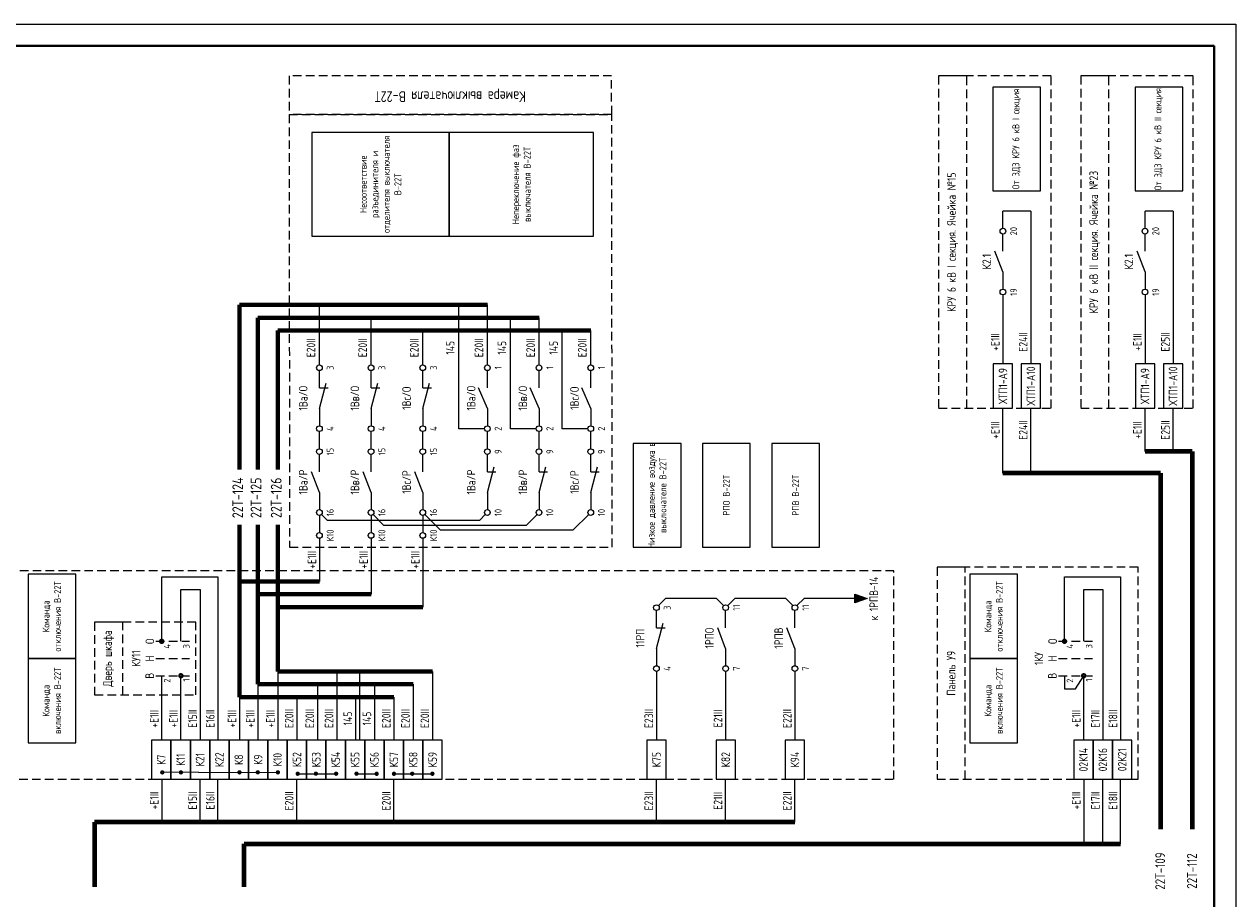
# Model space of a CAD drawing. Header units: millimetres. Extents: x 616 to 6446, y 2590 to 5711.
# Tile 21 of 50: x 3124 to 3405, y 3522 to 3725. Entities that reach past the tile are written whole.
import ezdxf
from ezdxf.enums import TextEntityAlignment as Align

# ---------------------------------------------------------------- set-up
doc = ezdxf.new("R2010")
doc.units = ezdxf.units.MM
doc.linetypes.add('JIS_02_2.0', pattern=[3, 2, -1])
doc.styles.add('SIMPLEX', font='GOST.ttf', dxfattribs={"height": 5})

msp = doc.modelspace()

# ---------------------------------------------------------------- hatches: boundary and pattern name
h = msp.add_hatch(color=256)
h.dxf.hatch_style = 1
h.paths.add_polyline_path([(3316.8, 3593.02), (3316.8, 3591.02), (3319.63, 3592.02)])

# ---------------------------------------------------------------- linework, layer by layer
for p, q in [((2811.23, 3725.35), (3405.23, 3725.35)), ((3405.23, 3725.35), (3405.23, 3305.35)), ((3351.15, 3677.97), (3351.15, 3681.97)), ((3357.65, 3681.97), (3351.15, 3681.97)), ((3357.65, 3681.97), (3357.65, 3646.51)), ((3384.15, 3677.97), (3384.15, 3681.97)), ((3390.65, 3681.97), (3384.15, 3681.97)), ((3390.65, 3681.97), (3390.65, 3646.51)), ((3351.15, 3672.65), (3351.15, 3676.65)), ((3384.15, 3672.65), (3384.15, 3676.65)), ((3351.15, 3667.84), (3349.31, 3672.65)), ((3384.15, 3667.84), (3382.31, 3672.65)), ((3351.15, 3667.84), (3351.15, 3663.84)), ((3384.15, 3667.84), (3384.15, 3663.84)), ((3351.15, 3662.51), (3351.15, 3646.51)), ((3384.15, 3662.51), (3384.15, 3646.51)), ((3192.43, 3646.25), (3192.43, 3660.22)), ((3224.77, 3631.45), (3224.77, 3660.22)), ((3231.43, 3646.25), (3231.43, 3660.22)), ((3204.43, 3646.25), (3204.43, 3657.22)), ((3236.77, 3631.45), (3236.77, 3657.22)), ((3243.43, 3646.25), (3243.43, 3657.22)), ((3216.43, 3646.25), (3216.43, 3654.22)), ((3248.77, 3631.45), (3248.77, 3654.22)), ((3255.43, 3646.25), (3255.43, 3654.22)), ((3192.43, 3640.92), (3192.43, 3644.92)), ((3204.43, 3640.92), (3204.43, 3644.92)), ((3216.43, 3640.92), (3216.43, 3644.92)), ((3231.43, 3640.92), (3231.43, 3644.92)), ((3243.43, 3640.92), (3243.43, 3644.92)), ((3255.43, 3640.92), (3255.43, 3644.92)), ((3192.43, 3636.12), (3194.02, 3641.98)), ((3192.43, 3640.92), (3194.43, 3640.92)), ((3204.43, 3636.12), (3206.02, 3641.98)), ((3204.43, 3640.92), (3206.43, 3640.92)), ((3216.43, 3636.12), (3218.02, 3641.98)), ((3216.43, 3640.92), (3218.43, 3640.92)), ((3231.43, 3636.12), (3229.4, 3640.92)), ((3243.43, 3636.12), (3241.4, 3640.92)), ((3255.43, 3636.12), (3253.4, 3640.92)), ((3192.43, 3636.12), (3192.43, 3632.12)), ((3204.43, 3636.12), (3204.43, 3632.12)), ((3216.43, 3636.12), (3216.43, 3632.12)), ((3231.43, 3636.12), (3231.43, 3632.12)), ((3243.43, 3636.12), (3243.43, 3632.12)), ((3255.43, 3636.12), (3255.43, 3632.12)), ((3351.15, 3621.13), (3351.15, 3636.19)), ((3357.65, 3621.13), (3357.65, 3636.19)), ((3384.15, 3626.13), (3384.15, 3636.19)), ((3390.65, 3626.13), (3390.65, 3636.19)), ((3192.43, 3626.79), (3192.43, 3630.79)), ((3204.43, 3626.79), (3204.43, 3630.79)), ((3216.43, 3626.79), (3216.43, 3630.79)), ((3230.77, 3631.45), (3224.77, 3631.45)), ((3231.43, 3626.79), (3231.43, 3630.79)), ((3242.77, 3631.45), (3236.77, 3631.45)), ((3243.43, 3626.79), (3243.43, 3630.79)), ((3254.77, 3631.45), (3248.77, 3631.45)), ((3255.43, 3626.79), (3255.43, 3630.79)), ((3192.43, 3621.46), (3192.43, 3625.46)), ((3204.43, 3621.46), (3204.43, 3625.46)), ((3216.43, 3621.46), (3216.43, 3625.46)), ((3231.43, 3621.46), (3231.43, 3625.46)), ((3243.43, 3621.46), (3243.43, 3625.46)), ((3255.43, 3621.46), (3255.43, 3625.46)), ((3192.43, 3616.65), (3190.59, 3621.46)), ((3204.43, 3616.65), (3202.59, 3621.46)), ((3216.43, 3616.65), (3214.59, 3621.46)), ((3231.43, 3616.65), (3233.04, 3622.61)), ((3231.43, 3621.46), (3233.43, 3621.46)), ((3243.43, 3616.65), (3245.04, 3622.61)), ((3243.43, 3621.46), (3245.43, 3621.46)), ((3255.43, 3616.65), (3257.04, 3622.61)), ((3255.43, 3621.46), (3257.43, 3621.46)), ((3192.43, 3616.65), (3192.43, 3612.65)), ((3204.43, 3616.65), (3204.43, 3612.65)), ((3216.43, 3616.65), (3216.43, 3612.65)), ((3231.43, 3616.65), (3231.43, 3612.65)), ((3243.43, 3616.65), (3243.43, 3612.65)), ((3255.43, 3616.65), (3255.43, 3612.65)), ((3192.43, 3611.33), (3192.43, 3607.33)), ((3192.9, 3611.52), (3194.2, 3610.22)), ((3194.2, 3610.22), (3229.66, 3610.22)), ((3204.43, 3611.33), (3204.43, 3607.33)), ((3204.9, 3611.52), (3207.35, 3609.07)), ((3216.43, 3611.33), (3216.43, 3607.33)), ((3216.9, 3611.52), (3220.46, 3607.95)), ((3230.96, 3611.52), (3229.66, 3610.22)), ((3242.96, 3611.52), (3240.51, 3609.07)), ((3254.96, 3611.52), (3251.39, 3607.95)), ((3207.35, 3609.07), (3240.51, 3609.07)), ((3220.46, 3607.95), (3251.39, 3607.95)), ((3192.43, 3606), (3192.43, 3596)), ((3204.43, 3606), (3204.43, 3593)), ((3216.43, 3606), (3216.43, 3590)), ((3155.81, 3582.09), (3155.81, 3597.09)), ((3155.81, 3597.09), (3168.81, 3597.09)), ((3168.81, 3597.09), (3168.81, 3559.1)), ((3365.45, 3582.09), (3365.45, 3597.09)), ((3365.45, 3597.09), (3378.45, 3597.09)), ((3378.45, 3597.09), (3378.45, 3559.1)), ((3160.27, 3582.09), (3160.27, 3594.09)), ((3160.27, 3594.09), (3164.72, 3594.09)), ((3164.72, 3594.09), (3164.72, 3559.1)), ((3316.8, 3591.02), (3316.8, 3593.02)), ((3316.8, 3593.02), (3319.63, 3592.02)), ((3369.91, 3582.09), (3369.91, 3594.09)), ((3369.91, 3594.09), (3374.36, 3594.09)), ((3374.36, 3594.09), (3374.36, 3559.1)), ((3271.17, 3590.37), (3272.82, 3592.02)), ((3284.65, 3592.02), (3272.82, 3592.02)), ((3286.3, 3590.37), (3284.65, 3592.02)), ((3287.24, 3590.37), (3288.89, 3592.02)), ((3300.72, 3592.02), (3288.89, 3592.02)), ((3302.37, 3590.37), (3300.72, 3592.02)), ((3303.31, 3590.37), (3304.97, 3592.02)), ((3316.8, 3592.02), (3304.97, 3592.02)), ((3319.63, 3592.02), (3316.8, 3591.02)), ((3270.7, 3585.23), (3270.7, 3589.23)), ((3286.77, 3585.23), (3286.77, 3589.23)), ((3302.84, 3585.23), (3302.84, 3589.23)), ((3270.7, 3580.43), (3272.26, 3586.29)), ((3270.7, 3585.23), (3272.7, 3585.23)), ((3286.77, 3580.43), (3284.93, 3585.23)), ((3302.84, 3580.43), (3301.01, 3585.23)), ((3270.7, 3580.43), (3270.7, 3576.43)), ((3286.77, 3580.43), (3286.77, 3576.43)), ((3302.84, 3580.43), (3302.84, 3576.43)), ((3155.81, 3559.1), (3155.81, 3574.1)), ((3160.27, 3559.1), (3160.27, 3574.1)), ((3182.79, 3575.1), (3182.79, 3559.1)), ((3196.45, 3575.1), (3196.45, 3559.1)), ((3201.74, 3575.1), (3201.74, 3559.1)), ((3218.7, 3575.1), (3218.7, 3559.1)), ((3270.7, 3575.1), (3270.7, 3559.1)), ((3286.77, 3575.1), (3286.77, 3559.1)), ((3302.84, 3575.1), (3302.84, 3559.1)), ((3365.45, 3574.09), (3365.45, 3571.06)), ((3368, 3571.06), (3369.91, 3574.09)), ((3369.91, 3559.1), (3369.91, 3574.1)), ((3178.1, 3572.1), (3178.1, 3559.1)), ((3191.96, 3572.1), (3191.96, 3559.1)), ((3205.24, 3572.1), (3205.24, 3559.1)), ((3214.19, 3572.1), (3214.19, 3559.1)), ((3365.45, 3571.06), (3368, 3571.06)), ((3173.87, 3569.1), (3173.87, 3559.1)), ((3187.2, 3569.1), (3187.2, 3559.1)), ((3200.8, 3569.1), (3200.8, 3559.1)), ((3209.75, 3569.1), (3209.75, 3559.1)), ((3164.33, 3551.67), (3156.22, 3551.66)), ((3164.33, 3551.67), (3182.79, 3551.66)), ((3187.39, 3551.35), (3196.31, 3551.35)), ((3201.04, 3551.35), (3205.73, 3551.34)), ((3209.75, 3551.34), (3218.67, 3551.34)), ((3155.81, 3550.1), (3155.81, 3540.1)), ((3164.72, 3540.1), (3164.72, 3550.1)), ((3168.81, 3540.1), (3168.81, 3550.1)), ((3187.2, 3540.1), (3187.2, 3550.1)), ((3209.75, 3540.1), (3209.75, 3550.1)), ((3270.7, 3540.1), (3270.7, 3550.1)), ((3286.77, 3540.1), (3286.77, 3550.1)), ((3302.84, 3540.1), (3302.84, 3550.1)), ((3369.91, 3550.1), (3369.91, 3535.1)), ((3374.36, 3535.1), (3374.36, 3550.1)), ((3378.45, 3535.1), (3378.45, 3550.1))]:
    msp.add_line(p, q)
at = {"lineweight": 40}
for p, q in [((2831.23, 3720.35), (3400.23, 3720.35)), ((3400.23, 3720.35), (3400.23, 3310.35))]:
    msp.add_line(p, q, dxfattribs=at)
at = {"lineweight": 70}
for p, q in [((3173.87, 3621.96), (3173.87, 3660.22)), ((3173.87, 3660.22), (3231.43, 3660.22)), ((3178.1, 3621.96), (3178.1, 3657.22)), ((3178.1, 3657.22), (3243.43, 3657.22)), ((3182.79, 3621.96), (3182.79, 3654.22)), ((3182.79, 3654.22), (3255.43, 3654.22)), ((3173.87, 3569.1), (3173.87, 3609.1)), ((3178.1, 3572.1), (3178.1, 3609.1)), ((3182.79, 3575.1), (3182.79, 3609.1)), ((3192.43, 3596), (3173.87, 3596)), ((3204.43, 3593), (3178.1, 3593)), ((3216.43, 3590), (3182.79, 3590)), ((3218.7, 3575.1), (3182.79, 3575.1)), ((3214.19, 3572.1), (3178.1, 3572.1)), ((3209.75, 3569.1), (3173.87, 3569.1))]:
    msp.add_line(p, q, dxfattribs=at)
at = {"lineweight": 80}
for p, q in [((3395.13, 3626.13), (3384.15, 3626.13)), ((3395.13, 3626.13), (3395.13, 3538.51)), ((3387.75, 3621.13), (3351.15, 3621.13)), ((3387.75, 3621.13), (3387.75, 3538.51)), ((3302.86, 3540.1), (3140.21, 3540.1)), ((3140.21, 3540.1), (3140.21, 3525.09)), ((3174.94, 3535.1), (3378.45, 3535.1)), ((3174.94, 3525.09), (3174.94, 3535.1))]:
    msp.add_line(p, q, dxfattribs=at)
at = {"linetype": 'JIS_02_2.0'}
for p, q in [((3154.45, 3582.09), (3162.3, 3582.09)), ((3154.45, 3582.09), (3159.46, 3582.09)), ((3364.09, 3582.09), (3371.93, 3582.09)), ((3364.09, 3582.09), (3369.09, 3582.09)), ((3154.45, 3578.09), (3162.3, 3578.09)), ((3154.45, 3578.09), (3159.46, 3578.09)), ((3364.09, 3578.09), (3371.93, 3578.09)), ((3364.09, 3578.09), (3369.09, 3578.09)), ((3154.45, 3574.09), (3162.3, 3574.09)), ((3154.45, 3574.09), (3159.46, 3574.09)), ((3364.09, 3574.09), (3371.93, 3574.09)), ((3364.09, 3574.09), (3369.09, 3574.09))]:
    msp.add_line(p, q, dxfattribs=at)
at = {"color": 32, "linetype": 'JIS_02_2.0', "true_color": 0xcd6928}
for points in [[(3185.37, 3704.39), (3260.3, 3704.39), (3260.29, 3713.33), (3185.37, 3713.33)], [(3336.21, 3713.33), (3336.21, 3636.19), (3362.35, 3636.19), (3362.35, 3713.33)], [(3336.21, 3713.33), (3336.21, 3636.19), (3342.78, 3636.19), (3342.78, 3713.33)], [(3369.21, 3713.33), (3369.21, 3636.19), (3395.35, 3636.19), (3395.35, 3713.33)], [(3369.21, 3713.33), (3369.21, 3636.19), (3375.78, 3636.19), (3375.78, 3713.33)], [(3185.37, 3704.39), (3185.51, 3603.95), (3260.44, 3603.95), (3260.3, 3704.39)], [(3116.7, 3598.44), (3116.7, 3550.1), (3325.85, 3550.1), (3325.85, 3598.44)], [(3335.85, 3599.27), (3335.85, 3550.1), (3382.57, 3550.1), (3382.57, 3599.27)], [(3335.85, 3599.27), (3335.85, 3550.1), (3342.41, 3550.1), (3342.41, 3599.27)], [(3140.21, 3586.52), (3140.21, 3569.68), (3163.71, 3569.68), (3163.71, 3586.52)], [(3140.21, 3586.52), (3140.21, 3569.68), (3146.78, 3569.68), (3146.78, 3586.52)]]:
    msp.add_lwpolyline(points, close=True, dxfattribs=at)
at = {"color": 7}
for points in [[(3359.91, 3686.64), (3359.91, 3710.71), (3348.84, 3710.71), (3348.84, 3686.64)], [(3392.91, 3686.64), (3392.91, 3710.71), (3381.84, 3710.71), (3381.84, 3686.64)], [(3222.58, 3676.15), (3222.58, 3700.22), (3190.69, 3700.22), (3190.69, 3676.15)], [(3256.11, 3676.15), (3256.11, 3700.22), (3222.58, 3700.22), (3222.58, 3676.15)], [(3276.4, 3603.95), (3276.4, 3628.02), (3265.32, 3628.02), (3265.32, 3603.95)], [(3292.47, 3603.95), (3292.47, 3628.02), (3281.4, 3628.02), (3281.4, 3603.95)], [(3308.54, 3603.95), (3308.54, 3628.02), (3297.47, 3628.02), (3297.47, 3603.95)], [(3135.83, 3578.09), (3135.83, 3597.68), (3124.76, 3597.68), (3124.76, 3578.09)], [(3354.54, 3578.09), (3354.54, 3597.68), (3343.47, 3597.68), (3343.47, 3578.09)], [(3135.83, 3558.5), (3135.83, 3578.09), (3124.76, 3578.09), (3124.76, 3558.5)], [(3354.54, 3558.5), (3354.54, 3578.09), (3343.47, 3578.09), (3343.47, 3558.5)]]:
    msp.add_lwpolyline(points, close=True, dxfattribs=at)
for points in [[(3353.41, 3636.19), (3353.41, 3646.51), (3348.91, 3646.51), (3348.91, 3636.19)], [(3359.91, 3636.19), (3359.91, 3646.51), (3355.41, 3646.51), (3355.41, 3636.19)], [(3386.41, 3636.19), (3386.41, 3646.51), (3381.91, 3646.51), (3381.91, 3636.19)], [(3392.91, 3636.19), (3392.91, 3646.51), (3388.41, 3646.51), (3388.41, 3636.19)], [(3157.96, 3550.1), (3157.96, 3559.1), (3153.46, 3559.1), (3153.46, 3550.1)], [(3162.46, 3550.1), (3162.46, 3559.1), (3157.96, 3559.1), (3157.96, 3550.1)], [(3166.96, 3550.1), (3166.96, 3559.1), (3162.46, 3559.1), (3162.46, 3550.1)], [(3171.46, 3550.1), (3171.46, 3559.1), (3166.96, 3559.1), (3166.96, 3550.1)], [(3175.96, 3550.1), (3175.96, 3559.1), (3171.46, 3559.1), (3171.46, 3550.1)], [(3180.46, 3550.1), (3180.46, 3559.1), (3175.96, 3559.1), (3175.96, 3550.1)], [(3184.96, 3550.1), (3184.96, 3559.1), (3180.46, 3559.1), (3180.46, 3550.1)], [(3189.46, 3550.1), (3189.46, 3559.1), (3184.96, 3559.1), (3184.96, 3550.1)], [(3193.96, 3550.1), (3193.96, 3559.1), (3189.46, 3559.1), (3189.46, 3550.1)], [(3198.46, 3550.1), (3198.46, 3559.1), (3193.96, 3559.1), (3193.96, 3550.1)], [(3202.96, 3550.1), (3202.96, 3559.1), (3198.46, 3559.1), (3198.46, 3550.1)], [(3207.46, 3550.1), (3207.46, 3559.1), (3202.96, 3559.1), (3202.96, 3550.1)], [(3211.96, 3550.1), (3211.96, 3559.1), (3207.46, 3559.1), (3207.46, 3550.1)], [(3216.46, 3550.1), (3216.46, 3559.1), (3211.96, 3559.1), (3211.96, 3550.1)], [(3220.96, 3550.1), (3220.96, 3559.1), (3216.46, 3559.1), (3216.46, 3550.1)], [(3272.96, 3550.1), (3272.96, 3559.1), (3268.46, 3559.1), (3268.46, 3550.1)], [(3289.03, 3550.1), (3289.03, 3559.1), (3284.53, 3559.1), (3284.53, 3550.1)], [(3305.1, 3550.1), (3305.1, 3559.1), (3300.6, 3559.1), (3300.6, 3550.1)], [(3372.1, 3550.1), (3372.1, 3559.1), (3367.6, 3559.1), (3367.6, 3550.1)], [(3376.6, 3550.1), (3376.6, 3559.1), (3372.1, 3559.1), (3372.1, 3550.1)], [(3381.1, 3550.1), (3381.1, 3559.1), (3376.6, 3559.1), (3376.6, 3550.1)]]:
    msp.add_lwpolyline(points, close=True)
for points, const_width in [([(3155.81, 3581.71, 1), (3155.81, 3582.46, 1)], 0.5), ([(3365.45, 3581.71, 1), (3365.45, 3582.46, 1)], 0.5), ([(3160.27, 3573.72, 1), (3160.27, 3574.47, 1)], 0.5), ([(3369.91, 3573.72, 1), (3369.91, 3574.47, 1)], 0.5), ([(3155.67, 3551.66, 1), (3156.22, 3551.66, 1)], 0.45), ([(3160, 3551.66, 1), (3160.55, 3551.66, 1)], 0.45), ([(3173.59, 3551.66, 1), (3174.14, 3551.66, 1)], 0.45), ([(3177.83, 3551.67, 1), (3178.38, 3551.67, 1)], 0.45), ([(3182.51, 3551.66, 1), (3183.06, 3551.66, 1)], 0.45), ([(3187.11, 3551.35, 1), (3187.66, 3551.35, 1)], 0.45), ([(3191.35, 3551.36, 1), (3191.9, 3551.36, 1)], 0.45), ([(3196.03, 3551.35, 1), (3196.58, 3551.35, 1)], 0.45), ([(3200.77, 3551.35, 1), (3201.32, 3551.35, 1)], 0.45), ([(3205.45, 3551.34, 1), (3206, 3551.34, 1)], 0.45), ([(3209.47, 3551.34, 1), (3210.02, 3551.34, 1)], 0.45), ([(3213.71, 3551.35, 1), (3214.26, 3551.35, 1)], 0.45), ([(3218.39, 3551.34, 1), (3218.94, 3551.34, 1)], 0.45)]:
    msp.add_lwpolyline(points, format="xyb", close=True, dxfattribs=dict(const_width=const_width))
for centre in [(3351.15, 3677.31), (3384.15, 3677.31), (3351.15, 3663.18), (3384.15, 3663.18), (3192.43, 3645.59), (3204.43, 3645.59), (3216.43, 3645.59), (3231.43, 3645.59), (3243.43, 3645.59), (3255.43, 3645.59), (3192.43, 3631.45), (3204.43, 3631.45), (3216.43, 3631.45), (3231.43, 3631.45), (3243.43, 3631.45), (3255.43, 3631.45), (3192.43, 3626.12), (3204.43, 3626.12), (3216.43, 3626.12), (3231.43, 3626.12), (3243.43, 3626.12), (3255.43, 3626.12), (3192.43, 3611.99), (3204.43, 3611.99), (3216.43, 3611.99), (3231.43, 3611.99), (3243.43, 3611.99), (3255.43, 3611.99), (3192.43, 3606.66), (3204.43, 3606.66), (3216.43, 3606.66), (3270.7, 3589.9), (3286.77, 3589.9), (3302.84, 3589.9), (3270.7, 3575.76), (3286.77, 3575.76), (3302.84, 3575.76)]:
    msp.add_circle(centre, 0.663)

# ---------------------------------------------------------------- texts
at = {"color": 4, "style": 'SIMPLEX'}
for s, height, p in [('22Т-124', 2.5, (3174.72, 3615.4)), ('22Т-125', 2.5, (3178.96, 3615.4)), ('22Т-126', 2.5, (3183.64, 3615.4)), ('22Т-109', 2.304, (3388.83, 3528.75)), ('22Т-112', 2.304, (3396.21, 3528.75))]:
    msp.add_text(s, height=height, rotation=90, dxfattribs=at).set_placement(p, align=Align.CENTER)
at = {"style": 'SIMPLEX'}
for s, insert, char_height, width, attachment_point, rotation in [('Камера выключателя В-22Т', (3222.83, 3708.86), 2.5, 74.9151, 5, 180), ('КРУ 6 кВ I секция. Ячейка №15', (3339.49, 3674.76), 2, 77.1401, 5, 90), ('КРУ 6 кВ II секция. Ячейка №23', (3372.5, 3674.76), 2, 77.1401, 5, 90), ('К2.1', (3347.39, 3670.24), 2, 4.808, 5, 90), ('К2.1', (3380.39, 3670.24), 2, 4.808, 5, 90), ('E20II', (3190.47, 3650.23), 2, 7.9662, 5, 90), ('E20II', (3202.47, 3650.23), 2, 7.9662, 5, 90), ('E20II', (3214.47, 3650.23), 2, 7.9662, 5, 90), ('145', (3222.8, 3650.23), 2, 7.9662, 5, 90), ('E20II', (3229.47, 3650.23), 2, 7.9662, 5, 90), ('145', (3234.8, 3650.23), 2, 7.9662, 5, 90), ('E20II', (3241.47, 3650.23), 2, 7.9662, 5, 90), ('145', (3246.8, 3650.23), 2, 7.9662, 5, 90), ('E20II', (3253.47, 3650.23), 2, 7.9662, 5, 90), ('+Е1II', (3349.36, 3651.58), 2, 10, 5, 90), ('Е24II', (3355.86, 3651.58), 2, 10, 5, 90), ('+Е1II', (3382.37, 3651.58), 2, 10, 5, 90), ('Е25II', (3388.87, 3651.58), 2, 10, 5, 90), ('ХТП1-А9', (3351.16, 3641.35), 2, 10.3212, 5, 90), ('ХТП1-А10', (3357.66, 3641.35), 2, 10.3212, 5, 90), ('ХТП1-А9', (3384.16, 3641.35), 2, 10.3212, 5, 90), ('ХТП1-А10', (3390.66, 3641.35), 2, 10.3212, 5, 90), ('1Ва/О', (3188.67, 3638.52), 2, 4.808, 5, 90), ('1Вв/О', (3200.67, 3638.52), 2, 4.808, 5, 90), ('1Вс/О', (3212.67, 3638.52), 2, 4.808, 5, 90), ('1Ва/О', (3227.67, 3638.52), 2, 4.808, 5, 90), ('1Вв/О', (3239.67, 3638.52), 2, 4.808, 5, 90), ('1Вс/О', (3251.67, 3638.52), 2, 4.808, 5, 90), ('+Е1II', (3349.36, 3631.13), 2, 10, 5, 90), ('Е24II', (3355.86, 3631.13), 2, 10, 5, 90), ('+Е1II', (3382.37, 3631.13), 2, 10, 5, 90), ('Е25II', (3388.87, 3631.13), 2, 10, 5, 90), ('1Ва/Р', (3188.67, 3619.06), 2, 4.808, 5, 90), ('1Вв/Р', (3200.67, 3619.06), 2, 4.808, 5, 90), ('1Вс/Р', (3212.67, 3619.06), 2, 4.808, 5, 90), ('1Ва/Р', (3227.67, 3619.06), 2, 4.808, 5, 90), ('1Вв/Р', (3239.67, 3619.06), 2, 4.808, 5, 90), ('1Вс/Р', (3251.67, 3619.06), 2, 4.808, 5, 90), ('+Е1II', (3190.69, 3601), 2, 10, 5, 90), ('+Е1II', (3202.69, 3601), 2, 10, 5, 90), ('+Е1II', (3214.69, 3601), 2, 10, 5, 90), ('к 1РПВ-14', (3321.17, 3592.02), 2, 12.3167, 5, 90), ('11РП', (3266.93, 3582.83), 2, 4.808, 5, 90), ('1РПО', (3283.01, 3582.83), 2, 4.808, 5, 90), ('1РПВ', (3299.08, 3582.83), 2, 4.808, 5, 90), ('Дверь шкафа', (3143.5, 3578.1), 2, 16.8373, 5, 90), ('О', (3153.06, 3582.09), 2, 2.959, 5, 90), ('О', (3362.7, 3582.09), 2, 2.959, 5, 90), ('КУ11', (3149.86, 3578.09), 2, 5.202, 5, 90), ('Н', (3153.03, 3578.09), 2, 2.959, 5, 90), ('4', (3157.07, 3581.43), 1.5, 0.8612, 6, 90), ('3', (3161.53, 3581.43), 1.5, 0.8612, 6, 90), ('Панель У9', (3339.13, 3574.68), 2, 49.169, 5, 90), ('1КУ', (3359.5, 3578.09), 2, 5.202, 5, 90), ('Н', (3362.66, 3578.09), 2, 2.959, 5, 90), ('4', (3366.71, 3581.43), 1.5, 0.8612, 6, 90), ('3', (3371.17, 3581.43), 1.5, 0.8612, 6, 90), ('В', (3153.01, 3574.09), 2, 2.6019, 5, 90), ('2', (3157.07, 3573.43), 1.5, 1.0281, 6, 90), ('1', (3161.53, 3573.43), 1.5, 1.0281, 6, 90), ('В', (3362.64, 3574.09), 2, 2.6019, 5, 90), ('2', (3366.71, 3573.43), 1.5, 1.0281, 6, 90), ('1', (3371.17, 3573.43), 1.5, 1.0281, 6, 90), ('+Е1II', (3154.08, 3564.1), 2, 10, 5, 90), ('+Е1II', (3158.54, 3564.1), 2, 10, 5, 90), ('Е15II', (3162.99, 3564.1), 2, 10, 5, 90), ('Е16II', (3167.08, 3564.1), 2, 10, 5, 90), ('+Е1II', (3172.13, 3564.1), 2, 10, 5, 90), ('+Е1II', (3176.37, 3564.1), 2, 10, 5, 90), ('+Е1II', (3181.05, 3564.1), 2, 10, 5, 90), ('Е20II', (3185.41, 3564.16), 2, 10, 5, 90), ('Е20II', (3190.18, 3564.16), 2, 10, 5, 90), ('Е20II', (3194.66, 3564.16), 2, 10, 5, 90), ('145', (3199.01, 3564.16), 2, 10, 5, 90), ('145', (3203.45, 3564.16), 2, 10, 5, 90), ('Е20II', (3207.96, 3564.16), 2, 10, 5, 90), ('Е20II', (3212.41, 3564.16), 2, 10, 5, 90), ('Е20II', (3216.91, 3564.16), 2, 10, 5, 90), ('Е23II', (3268.91, 3564.16), 2, 10, 5, 90), ('Е21II', (3284.98, 3564.16), 2, 10, 5, 90), ('Е22II', (3301.06, 3564.16), 2, 10, 5, 90), ('+Е1II', (3368.17, 3564.1), 2, 10, 5, 90), ('Е17II', (3372.62, 3564.1), 2, 10, 5, 90), ('Е18II', (3376.71, 3564.1), 2, 10, 5, 90), ('К11', (3160.21, 3554.6), 2, 9, 5, 90), ('К21', (3164.71, 3554.6), 2, 9, 5, 90), ('К22', (3169.21, 3554.6), 2, 9, 5, 90), ('К10', (3182.71, 3554.6), 2, 9, 5, 90), ('К52', (3187.21, 3554.6), 2, 9, 5, 90), ('К53', (3191.71, 3554.6), 2, 9, 5, 90), ('К54', (3196.21, 3554.6), 2, 9, 5, 90), ('К55', (3200.71, 3554.6), 2, 9, 5, 90), ('К56', (3205.21, 3554.6), 2, 9, 5, 90), ('К57', (3209.71, 3554.6), 2, 9, 5, 90), ('К58', (3214.21, 3554.6), 2, 9, 5, 90), ('К59', (3218.71, 3554.6), 2, 9, 5, 90), ('К75', (3270.71, 3554.6), 2, 9, 5, 90), ('К82', (3286.78, 3554.6), 2, 9, 5, 90), ('К94', (3302.85, 3554.6), 2, 9, 5, 90), ('02К14', (3369.85, 3554.6), 2, 9, 5, 90), ('02К16', (3374.35, 3554.6), 2, 9, 5, 90), ('02К21', (3378.85, 3554.6), 2, 9, 5, 90), ('К7', (3155.71, 3554.6), 2, 9, 5, 90), ('К8', (3173.71, 3554.6), 2, 9, 5, 90), ('К9', (3178.21, 3554.6), 2, 9, 5, 90), ('+Е1II', (3154.08, 3545.1), 2, 10, 5, 90), ('Е15II', (3162.99, 3545.1), 2, 10, 5, 90), ('Е16II', (3167.08, 3545.1), 2, 10, 5, 90), ('Е20II', (3185.41, 3545.04), 2, 10, 5, 90), ('Е20II', (3207.96, 3545.04), 2, 10, 5, 90), ('Е23II', (3268.91, 3545.04), 2, 10, 5, 90), ('Е21II', (3284.98, 3545.04), 2, 10, 5, 90), ('Е22II', (3301.06, 3545.04), 2, 10, 5, 90), ('+Е1II', (3368.17, 3545.1), 2, 10, 5, 90), ('Е17II', (3372.62, 3545.1), 2, 10, 5, 90), ('Е18II', (3376.71, 3545.1), 2, 10, 5, 90)]:
    msp.add_mtext(s, dxfattribs=dict(at, insert=insert, char_height=char_height, width=width, attachment_point=attachment_point, rotation=rotation))
at = {"color": 7, "char_height": 1.6, "attachment_point": 5, "rotation": 90, "style": 'SIMPLEX'}
for s, insert, width in [('От ЗДЗ КРУ 6 кВ I секция', (3354.37, 3698.68), 24.073), ('От ЗДЗ КРУ 6 кВ II секция', (3387.37, 3698.68), 24.073), ('Непереключение фаз выключателя В-22Т', (3239.35, 3688.18), 24.073), ('Несоответствие разъединителя и отделителя выключателя В-22Т', (3206.63, 3688.18), 24.073), ('20', (3353.65, 3677.31), 2.2967), ('20', (3386.65, 3677.31), 2.2967), ('19', (3353.65, 3663.18), 2.2967), ('19', (3386.65, 3663.18), 2.2967), ('3', (3194.93, 3645.59), 2.2967), ('3', (3206.93, 3645.59), 2.2967), ('3', (3218.93, 3645.59), 2.2967), ('1', (3233.93, 3645.59), 2.2967), ('1', (3245.93, 3645.59), 2.2967), ('1', (3257.93, 3645.59), 2.2967), ('4', (3194.93, 3631.45), 2.2967), ('4', (3206.93, 3631.45), 2.2967), ('4', (3218.93, 3631.45), 2.2967), ('2', (3233.93, 3631.45), 2.2967), ('2', (3245.93, 3631.45), 2.2967), ('2', (3257.93, 3631.45), 2.2967), ('15', (3194.93, 3626.12), 2.2967), ('15', (3206.93, 3626.12), 2.2967), ('15', (3218.93, 3626.12), 2.2967), ('9', (3233.93, 3626.12), 2.2967), ('9', (3245.93, 3626.12), 2.2967), ('9', (3257.93, 3626.12), 2.2967), ('Низкое давление воздуха в выключателе В-22Т', (3270.86, 3615.99), 24.073), ('РПО В-22Т', (3286.93, 3615.99), 24.073), ('РПВ В-22Т', (3303.01, 3615.99), 24.073), ('16', (3194.93, 3611.99), 2.2967), ('16', (3206.93, 3611.99), 2.2967), ('16', (3218.93, 3611.99), 2.2967), ('10', (3233.93, 3611.99), 2.2967), ('10', (3245.93, 3611.99), 2.2967), ('10', (3257.93, 3611.99), 2.2967), ('К10', (3194.93, 3606.66), 2.2967), ('К10', (3206.93, 3606.66), 2.2967), ('К10', (3218.93, 3606.66), 2.2967), ('Команда \\Pотключения В-22Т', (3130.29, 3587.88), 19.5903), ('Команда \\Pотключения В-22Т', (3349, 3587.88), 19.5903), ('3', (3273.2, 3589.9), 2.2967), ('11', (3289.27, 3589.9), 2.2967), ('11', (3305.34, 3589.9), 2.2967), ('Команда \\Pвключения В-22Т', (3130.29, 3568.29), 19.5903), ('4', (3273.2, 3575.76), 2.2967), ('7', (3289.27, 3575.76), 2.2967), ('7', (3305.34, 3575.76), 2.2967), ('Команда \\Pвключения В-22Т', (3349, 3568.29), 19.5903)]:
    msp.add_mtext(s, dxfattribs=dict(at, insert=insert, width=width))

doc.saveas('drawing.dxf')
